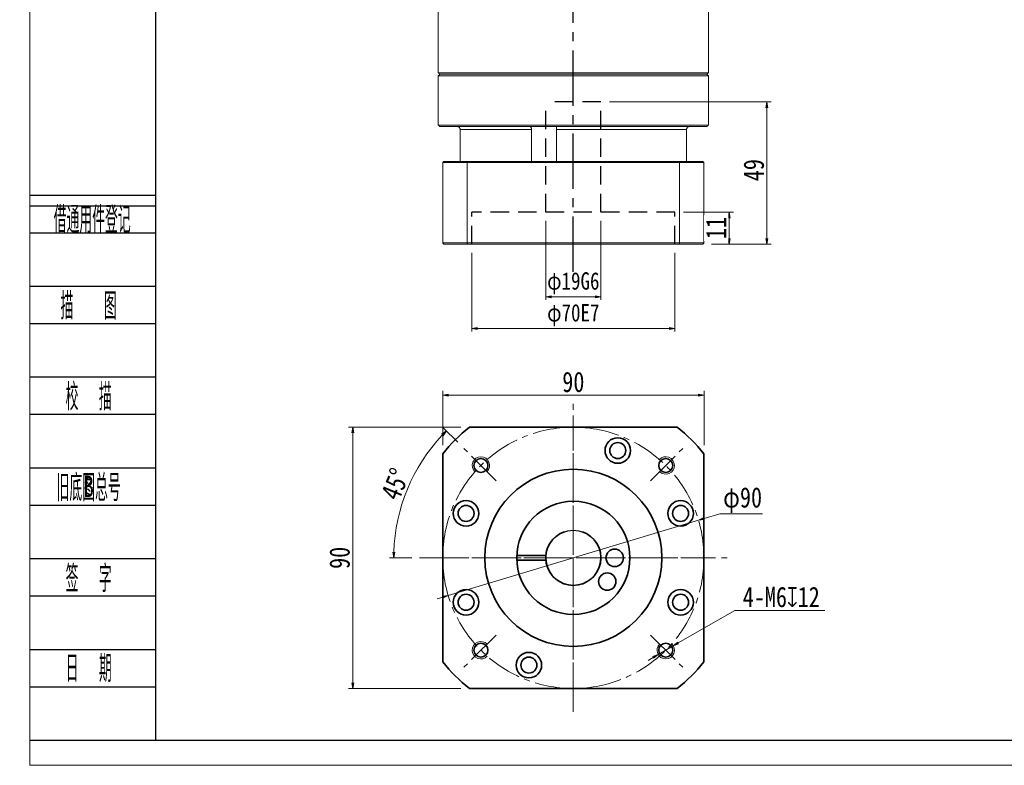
# Model space of a CAD drawing. Header units: millimetres. Extents: x -25 to 724, y -16 to 498.
# Tile 1 of 6: x -25 to 315, y -16 to 241. Entities that reach past the tile are written whole.
import ezdxf
from ezdxf.enums import TextEntityAlignment as Align

# ---------------------------------------------------------------- set-up
doc = ezdxf.new("R2010")
doc.units = ezdxf.units.MM
for name, pattern in [('CENTER2', [28.575, 19.05, -3.175, 3.175, -3.175]), ('DASHED2', [9.525, 6.35, -3.175]), ('点画线', [18, 12, -2, 2, -2])]:
    doc.linetypes.add(name, pattern=pattern)
for name, color, linetype in [('2细线层', 4, 'Continuous'), ('3中心线层', 1, 'CENTER2'), ('4虚线层', 6, 'DASHED2'), ('6文字层', 3, 'Continuous')]:
    doc.layers.add(name, color=color, linetype=linetype)
for name, color, linetype, lineweight in [('CDRAFT0', 7, 'Continuous', 35), ('EB0', 7, 'Continuous', 35), ('中心线层', 1, '点画线', 18), ('图框_外框线', 7, 'Continuous', 18), ('尺寸线层', 3, 'Continuous', 18), ('粗实线层_1', 7, 'Continuous', 35), ('细实线', 211, 'Continuous', 18)]:
    doc.layers.add(name, color=color, linetype=linetype, lineweight=lineweight)
doc.styles.add('PC_TEXTSTYLE', font='ISOCP.SHX', dxfattribs={"width": 0.707, "bigfont": 'GBCBIG.SHX'})
doc.styles.get("Standard").update_dxf_attribs({"font": 'SimSun.ttf'})
doc.styles.add('宋体', font='SimSun.ttf', dxfattribs={"width": 0.8})
doc.dimstyles.new('A水平标注$0', dxfattribs={"dimtxt": 3.5, "dimasz": 2, "dimexe": 1.5, "dimexo": 3, "dimgap": 1.1, "dimtad": 1, "dimtoh": 1, "dimdec": 4, "dimdsep": 46, "dimtxsty": '宋体', "dimblk": 'OPEN', "dimcen": 3, "dimclrd": 3, "dimclre": 3, "dimclrt": 6, "dimadec": 0, "dimazin": 0, "dimtm": 1e-09, "dimtfac": 1, "dimtdec": 4, "dimtix": 1, "dimtmove": 0, "dimatfit": 3, "dimldrblk": 'OPEN', "dimfxl": 0, "dimlwd": 13, "dimlwe": 13, "dimarcsym": 0})
doc.dimstyles.new('D直径标注φ25', dxfattribs={"dimtxt": 3.5, "dimasz": 2, "dimexe": 1, "dimexo": 3, "dimtad": 1, "dimtoh": 1, "dimdec": 1, "dimdsep": 46, "dimtxsty": '宋体', "dimblk": 'OPEN', "dimcen": 3, "dimclrd": 3, "dimclre": 3, "dimclrt": 130, "dimadec": 0, "dimazin": 0, "dimtm": 1e-09, "dimtfac": 1, "dimtdec": 1, "dimtmove": 0, "dimatfit": 0, "dimldrblk": 'OPEN', "dimfxl": 0, "dimlwd": 13, "dimlwe": 13, "dimarcsym": 0})
doc.dimstyles.new('螺孔(M8-7H)', dxfattribs={"dimtxt": 3.5, "dimasz": 2, "dimexe": 1.25, "dimexo": 3, "dimtad": 1, "dimtoh": 1, "dimdec": 4, "dimdsep": 46, "dimtxsty": '宋体', "dimblk": 'OPEN', "dimcen": 3, "dimclrd": 3, "dimclre": 3, "dimclrt": 2, "dimadec": 0, "dimazin": 0, "dimtm": 1e-09, "dimtfac": 1, "dimtdec": 4, "dimtmove": 0, "dimatfit": 3, "dimldrblk": 'OPEN', "dimfxl": 0, "dimlwd": 9, "dimlwe": 9, "dimarcsym": 0})

# ---------------------------------------------------------------- blocks, each defined once
blk = doc.blocks.new('_Open')
at = {"color": 0, "linetype": 'ByBlock', "lineweight": -2}
for p, q in [((-1, 0.17), (0, 0)), ((-1, -0.17), (0, 0)), ((0, 0), (-1, 0))]:
    blk.add_line(p, q, dxfattribs=at)
blk = doc.blocks.new('*D30')
at = {"layer": 'Defpoints', "color": 0, "transparency": 16777216}
for p in [(130.35, 100.75), (90.18, 10.75), (130.35, 10.75)]:
    blk.add_point(p, dxfattribs=at)
at = {"layer": '尺寸线层', "color": 3, "lineweight": 13, "transparency": 16777216}
for p, q in [((127.35, 100.75), (88.68, 100.75)), ((90.18, 98.75), (90.18, 12.75)), ((127.35, 10.75), (88.68, 10.75))]:
    blk.add_line(p, q, dxfattribs=at)
at = {"layer": '尺寸线层', "color": 3, "lineweight": 13, "transparency": 16777216, "xscale": 2, "yscale": 2, "zscale": 2}
for p, rotation in [((90.18, 100.75), 90), ((90.18, 10.75), 270)]:
    blk.add_blockref('_Open', p, dxfattribs=dict(at, rotation=rotation))
at = {"layer": '尺寸线层', "color": 6, "transparency": 16777216, "insert": (85.68, 55.75), "char_height": 7, "attachment_point": 5, "rotation": 90, "style": '宋体', "bg_fill": 3, "box_fill_scale": 1.1, "bg_fill_color": 256, "bg_fill_true_color": 13158600, "bg_fill_transparency": 0}
blk.add_mtext('90', dxfattribs=at)
blk = doc.blocks.new('*D7')
at = {"layer": 'Defpoints', "color": 0, "transparency": 16777216}
for p in [(128.45, 93.45), (112.58, 86.68), (139.57, 82.33), (113.51, 55.75), (217.97, 55.75)]:
    blk.add_point(p, dxfattribs=at)
at = {"layer": '尺寸线层', "color": 3, "lineweight": 13, "transparency": 16777216}
for p, q in [((126.33, 95.57), (121.35, 100.55)), ((110.51, 55.75), (102.79, 55.75))]:
    blk.add_line(p, q, dxfattribs=at)
blk.add_arc((166.15, 55.75), 61.86, 136.8526, 178.1474, dxfattribs=at)
at = {"layer": '尺寸线层', "color": 3, "lineweight": 13, "transparency": 16777216, "xscale": 2, "yscale": 2, "zscale": 2}
for p, rotation in [((122.41, 99.49), 45.92632355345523), ((104.29, 55.75), 269.0736764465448)]:
    blk.add_blockref('_Open', p, dxfattribs=dict(at, rotation=rotation))
at = {"layer": '尺寸线层', "color": 6, "transparency": 16777216, "insert": (104.84, 81.15), "char_height": 7, "attachment_point": 5, "rotation": 67.5, "style": '宋体', "bg_fill": 3, "box_fill_scale": 1.1, "bg_fill_color": 256, "bg_fill_true_color": 13158600, "bg_fill_transparency": 0}
blk.add_mtext('45°', dxfattribs=at)
blk = doc.blocks.new('*D8')
at = {"layer": 'Defpoints', "color": 0, "transparency": 16777216}
for p in [(209.23, 68.74), (123.06, 42.77)]:
    blk.add_point(p, dxfattribs=at)
at = {"layer": '尺寸线层', "color": 3, "lineweight": 13, "transparency": 16777216}
for p, q in [((123.06, 42.77), (209.23, 68.74)), ((211.15, 69.32), (216.6, 70.96)), ((216.6, 70.96), (231.27, 70.96)), ((121.15, 42.19), (119.23, 41.61))]:
    blk.add_line(p, q, dxfattribs=at)
at = {"layer": '尺寸线层', "color": 3, "lineweight": 13, "transparency": 16777216, "xscale": 2, "yscale": 2, "zscale": 2}
for p, rotation in [((209.23, 68.74), 196.7746328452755), ((123.06, 42.77), 16.77463284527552)]:
    blk.add_blockref('_Open', p, dxfattribs=dict(at, rotation=rotation))
at = {"layer": '尺寸线层', "color": 130, "transparency": 16777216, "insert": (224.44, 75.62), "char_height": 7, "attachment_point": 5, "style": '宋体'}
blk.add_mtext('φ90', dxfattribs=at)
blk = doc.blocks.new('*D31')
at = {"layer": 'Defpoints', "color": 0, "transparency": 16777216}
for p in [(211.15, 111.8), (121.15, 91.55), (211.15, 91.55)]:
    blk.add_point(p, dxfattribs=at)
at = {"layer": '尺寸线层', "color": 3, "lineweight": 13, "transparency": 16777216}
for p, q in [((121.15, 94.55), (121.15, 113.3)), ((211.15, 94.55), (211.15, 113.3)), ((123.15, 111.8), (209.15, 111.8))]:
    blk.add_line(p, q, dxfattribs=at)
at = {"layer": '尺寸线层', "color": 3, "lineweight": 13, "transparency": 16777216, "xscale": 2, "yscale": 2, "zscale": 2, "rotation": 180}
blk.add_blockref('_Open', (121.15, 111.8), dxfattribs=at)
at = {"layer": '尺寸线层', "color": 3, "lineweight": 13, "transparency": 16777216, "xscale": 2, "yscale": 2, "zscale": 2}
blk.add_blockref('_Open', (211.15, 111.8), dxfattribs=at)
at = {"layer": '尺寸线层', "color": 6, "transparency": 16777216, "insert": (166.15, 116.3), "char_height": 7, "attachment_point": 5, "style": '宋体', "bg_fill": 3, "box_fill_scale": 1.1, "bg_fill_color": 256, "bg_fill_true_color": 13158600, "bg_fill_transparency": 0}
blk.add_mtext('90', dxfattribs=at)
blk = doc.blocks.new('*D35')
at = {"color": 3, "lineweight": 9, "transparency": 16777216}
for p, q in [((221.79, 37.65), (202.3, 26.43)), ((252.74, 37.65), (221.79, 37.65)), ((195.37, 22.44), (200.57, 25.43)), ((193.63, 21.44), (191.9, 20.44))]:
    blk.add_line(p, q, dxfattribs=at)
at = {"layer": 'Defpoints', "color": 0, "transparency": 16777216}
for p in [(200.57, 25.43), (195.37, 22.44)]:
    blk.add_point(p, dxfattribs=at)
at = {"color": 3, "lineweight": 9, "transparency": 16777216, "xscale": 2, "yscale": 2, "zscale": 2}
for p, rotation in [((200.57, 25.43), 209.9421885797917), ((195.37, 22.44), 29.94218857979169)]:
    blk.add_blockref('_Open', p, dxfattribs=dict(at, rotation=rotation))
at = {"color": 2, "transparency": 16777216, "insert": (237.76, 42.23), "char_height": 7, "attachment_point": 5, "style": '宋体'}
blk.add_mtext('4-M6{\\famgdt|b0|i0|c0|p0;x}{12}', dxfattribs=at)
blk = doc.blocks.new('*D36')
at = {"layer": 'Defpoints', "color": 0, "transparency": 16777216}
for p in [(131.14, 163.79), (201.14, 163.79), (131.14, 134.72)]:
    blk.add_point(p, dxfattribs=at)
at = {"layer": '尺寸线层', "color": 3, "lineweight": 13, "transparency": 16777216}
for p, q in [((131.14, 160.79), (131.14, 133.72)), ((201.14, 160.79), (201.14, 133.72)), ((199.14, 134.72), (133.14, 134.72))]:
    blk.add_line(p, q, dxfattribs=at)
at = {"layer": '尺寸线层', "color": 3, "lineweight": 13, "transparency": 16777216, "xscale": 2, "yscale": 2, "zscale": 2, "rotation": 180}
blk.add_blockref('_Open', (131.14, 134.72), dxfattribs=at)
at = {"layer": '尺寸线层', "color": 3, "lineweight": 13, "transparency": 16777216, "xscale": 2, "yscale": 2, "zscale": 2}
blk.add_blockref('_Open', (201.14, 134.72), dxfattribs=at)
at = {"layer": '尺寸线层', "color": 130, "transparency": 16777216, "insert": (166.14, 139.35), "char_height": 6, "attachment_point": 5, "style": '宋体'}
blk.add_mtext('φ70E7', dxfattribs=at)
blk = doc.blocks.new('*D37')
at = {"color": 3, "lineweight": 13, "transparency": 16777216}
for p, q in [((156.64, 171.79), (156.64, 144.66)), ((175.64, 171.79), (175.64, 144.66)), ((173.64, 145.66), (158.64, 145.66))]:
    blk.add_line(p, q, dxfattribs=at)
at = {"layer": 'Defpoints', "color": 0, "transparency": 16777216}
for p in [(156.64, 174.79), (175.64, 174.79), (156.64, 145.66)]:
    blk.add_point(p, dxfattribs=at)
at = {"color": 3, "lineweight": 13, "transparency": 16777216, "xscale": 2, "yscale": 2, "zscale": 2, "rotation": 180}
blk.add_blockref('_Open', (156.64, 145.66), dxfattribs=at)
at = {"color": 3, "lineweight": 13, "transparency": 16777216, "xscale": 2, "yscale": 2, "zscale": 2}
blk.add_blockref('_Open', (175.64, 145.66), dxfattribs=at)
at = {"color": 130, "transparency": 16777216, "insert": (166.14, 150.3), "char_height": 6, "attachment_point": 5, "style": '宋体'}
blk.add_mtext('φ19G6', dxfattribs=at)
blk = doc.blocks.new('*D38')
at = {"layer": 'Defpoints', "color": 0, "transparency": 16777216}
for p in [(201.14, 174.79), (219.8, 163.79)]:
    blk.add_point(p, dxfattribs=at)
at = {"layer": '尺寸线层', "color": 3, "lineweight": 13, "transparency": 16777216}
for p, q in [((204.14, 174.79), (221.3, 174.79)), ((219.8, 172.79), (219.8, 165.79)), ((213.75, 163.79), (221.3, 163.79))]:
    blk.add_line(p, q, dxfattribs=at)
at = {"layer": '尺寸线层', "color": 3, "lineweight": 13, "transparency": 16777216, "xscale": 2, "yscale": 2, "zscale": 2}
for p, rotation in [((219.8, 174.79), 90), ((219.8, 163.79), 270)]:
    blk.add_blockref('_Open', p, dxfattribs=dict(at, rotation=rotation))
at = {"layer": '尺寸线层', "color": 6, "transparency": 16777216, "insert": (215.3, 169.35), "char_height": 7, "attachment_point": 5, "rotation": 90, "style": '宋体', "bg_fill": 3, "box_fill_scale": 1.1, "bg_fill_color": 256, "bg_fill_true_color": 13158600, "bg_fill_transparency": 0}
blk.add_mtext('11', dxfattribs=at)
at = {"layer": 'Defpoints', "color": 0, "transparency": 16777216}
blk.add_point((210.75, 163.79), dxfattribs=at)
blk = doc.blocks.new('*D39')
at = {"layer": 'Defpoints', "color": 0, "transparency": 16777216}
for p in [(175.64, 212.79), (210.75, 163.79), (232.82, 163.79)]:
    blk.add_point(p, dxfattribs=at)
at = {"layer": '尺寸线层', "color": 3, "lineweight": 13, "transparency": 16777216}
for p, q in [((178.64, 212.79), (234.32, 212.79)), ((232.82, 210.79), (232.82, 165.79)), ((213.75, 163.79), (234.32, 163.79))]:
    blk.add_line(p, q, dxfattribs=at)
at = {"layer": '尺寸线层', "color": 3, "lineweight": 13, "transparency": 16777216, "xscale": 2, "yscale": 2, "zscale": 2}
for p, rotation in [((232.82, 212.79), 90), ((232.82, 163.79), 270)]:
    blk.add_blockref('_Open', p, dxfattribs=dict(at, rotation=rotation))
at = {"layer": '尺寸线层', "color": 6, "transparency": 16777216, "insert": (228.32, 189.27), "char_height": 7, "attachment_point": 5, "rotation": 90, "style": '宋体', "bg_fill": 3, "box_fill_scale": 1.1, "bg_fill_color": 256, "bg_fill_true_color": 13158600, "bg_fill_transparency": 0}
blk.add_mtext('49', dxfattribs=at)

msp = doc.modelspace()

# ---------------------------------------------------------------- linework, layer by layer
at = {"color": 7, "linetype": 'Continuous', "lineweight": 15}
for p, q in [((119.64633, 222.78841), (212.64633, 222.78841)), ((166.14633, 221.78841), (119.64633, 221.78841)), ((212.14633, 222.28841), (120.14633, 222.28841)), ((120.14633, 222.28841), (166.14633, 222.28841)), ((166.14633, 222.28841), (212.14633, 222.28841)), ((212.64633, 221.78841), (166.14633, 221.78841)), ((119.64633, 204.78841), (212.64633, 204.78841)), ((212.14633, 204.28841), (120.14633, 204.28841)), ((151.78648, 203.28841), (127.14556, 203.28841)), ((127.14556, 203.28841), (127.14556, 192.28841)), ((151.78648, 192.28841), (151.78648, 203.28841)), ((160.31789, 203.28841), (160.31789, 192.28841)), ((205.14709, 203.28841), (160.31789, 203.28841)), ((205.14709, 192.28841), (205.14709, 203.28841)), ((129.55398, 191.88841), (121.14633, 191.88841)), ((121.14633, 191.88841), (121.14633, 164.18841)), ((121.54633, 192.28841), (129.69636, 192.28841)), ((202.73868, 191.88841), (129.55398, 191.88841)), ((129.55398, 191.88841), (129.55398, 164.18841)), ((129.69636, 192.28841), (202.59629, 192.28841)), ((202.59629, 192.28841), (210.74633, 192.28841)), ((202.73868, 191.88841), (202.73868, 164.18841)), ((211.14633, 191.88841), (202.73868, 191.88841)), ((211.14633, 191.88841), (211.14633, 164.18841)), ((121.14633, 164.18841), (129.55398, 164.18841)), ((129.69636, 163.78841), (121.54633, 163.78841)), ((129.55398, 164.18841), (202.73868, 164.18841)), ((202.59629, 163.78841), (129.69636, 163.78841)), ((210.74633, 163.78841), (202.59629, 163.78841)), ((202.73868, 164.18841), (211.14633, 164.18841))]:
    msp.add_line(p, q, dxfattribs=at)
msp.add_circle((166.14633, 55.75324), 9.5)
for points in [[(119.64633, 258.78841), (119.64633, 222.78841)], [(212.64633, 222.78841), (212.64633, 258.78841)], [(119.64633, 222.78841), (120.14633, 222.28841)], [(120.14633, 222.28841), (119.64633, 221.78841)], [(119.64633, 221.78841), (119.64633, 204.78841)], [(212.14633, 222.28841), (212.64633, 222.78841)], [(212.64633, 221.78841), (212.14633, 222.28841)], [(212.64633, 204.78841), (212.64633, 221.78841)], [(119.64633, 204.78841), (120.14633, 204.28841)], [(212.14633, 204.28841), (212.64633, 204.78841)], [(121.54633, 192.28841), (121.14633, 191.88841)], [(129.55398, 191.88841), (129.69636, 192.28841)], [(202.73868, 191.88841), (202.59629, 192.28841)], [(211.14633, 191.88841), (210.74633, 192.28841)], [(121.54633, 163.78841), (121.14633, 164.18841)], [(129.69636, 163.78841), (129.55398, 164.18841)], [(202.59629, 163.78841), (202.73868, 164.18841)], [(211.14633, 164.18841), (210.74633, 163.78841)]]:
    msp.add_open_spline(points, degree=1, dxfattribs=at)
for points, knots in [([(126.1701, 204.28841), (126.187, 204.28814), (126.31231, 204.28606), (126.54454, 204.23273), (126.8252, 204.05748), (127.0341, 203.79407), (127.13365, 203.52022), (127.14253, 203.34741), (127.14556, 203.28841)], [0, 0, 0, 0, 0.05070556, 0.376081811, 0.704498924, 1.040598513, 1.377079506, 1.551483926, 1.551483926, 1.551483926, 1.551483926]), ([(151.78648, 203.28841), (151.77985, 203.3985), (151.7666, 203.61864), (151.66726, 203.91353), (151.53082, 204.14146), (151.38916, 204.2692), (151.30664, 204.28283), (151.27286, 204.28841)], [0, 0, 0, 0, 0.251379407, 0.502707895, 0.759337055, 1.021150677, 1.202572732, 1.202572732, 1.202572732, 1.202572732]), ([(160.34792, 204.16489), (160.34839, 204.15742), (160.35136, 204.11033), (160.33871, 203.92715), (160.32255, 203.63414), (160.31944, 203.40367), (160.31789, 203.28841)], [0, 0, 0, 0, 0.0513915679, 0.3237471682, 0.6004135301, 0.8771995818, 0.8771995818, 0.8771995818, 0.8771995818]), ([(205.14709, 203.28841), (205.15733, 203.3985), (205.17779, 203.61864), (205.33737, 203.91353), (205.57659, 204.14146), (205.85407, 204.2692), (206.04458, 204.28283), (206.12256, 204.28841)], [0, 0, 0, 0, 0.324175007, 0.648284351, 0.979229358, 1.316860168, 1.550819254, 1.550819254, 1.550819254, 1.550819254])]:
    msp.add_open_spline(points, degree=3, knots=knots, dxfattribs=at)
at = {"layer": '2细线层'}
for p, q in [((-20.85458, 180.6183), (22.22043, 180.6183)), ((-20.85458, 176.9385), (22.22043, 176.9385)), ((-20.85458, 167.739), (22.22043, 167.739)), ((-20.85458, 149.34), (22.22043, 149.34)), ((-20.85458, 136.4607), (22.22043, 136.4607)), ((-20.85458, 118.06171), (22.22043, 118.06171)), ((-20.85458, 105.18241), (22.22043, 105.18241)), ((-20.85458, 86.78341), (22.22043, 86.78341)), ((-20.85458, 73.90411), (22.22043, 73.90411)), ((-20.85458, 55.50511), (22.22043, 55.50511)), ((-20.85458, 42.62582), (22.22043, 42.62582)), ((-20.85458, 24.22682), (22.22043, 24.22682)), ((-20.85458, 11.34752), (22.22043, 11.34752)), ((-20.85458, -7.05148), (22.22043, -7.05148))]:
    msp.add_line(p, q, dxfattribs=at)
at = {"layer": '3中心线层'}
msp.add_line((166.14283, 154.27452), (166.14541, 306.78841), dxfattribs=at)
at = {"layer": '4虚线层'}
for p, q in [((156.6432, 174.78841), (156.64388, 212.78841)), ((175.64388, 212.78841), (156.64388, 212.78841)), ((175.6432, 174.78841), (175.64388, 212.78841)), ((131.143, 163.78841), (131.1432, 174.78841)), ((201.1432, 174.78841), (131.1432, 174.78841)), ((201.143, 163.78841), (201.1432, 174.78841))]:
    msp.add_line(p, q, dxfattribs=at)
at = {"layer": 'CDRAFT0'}
for centre in [(181.45366, 92.70842), (129.19115, 71.06058), (203.10151, 71.06058), (129.19115, 40.44591), (203.10151, 40.44591), (150.83899, 18.79806)]:
    msp.add_circle(centre, 4.4, dxfattribs=at)
for start, end in [(128.4998296, 141.5000496), (38.4998296, 51.5000496), (218.4998296, 231.5000496), (308.4998296, 321.5000496)]:
    msp.add_arc((166.14633, 55.75324), 57.5, start, end, dxfattribs=at)
at = {"layer": 'EB0'}
for p, q in [((146.66075, 56.50324), (156.67598, 56.50324)), ((146.66075, 55.00324), (156.67598, 55.00324))]:
    msp.add_line(p, q, dxfattribs=at)
for centre, radius in [((166.14633, 55.75324), 19.5), ((180.39633, 55.75324), 3), ((177.81924, 47.57978), 3)]:
    msp.add_circle(centre, radius, dxfattribs=at)
msp.add_arc((166.14633, 55.75324), 9.5, 108.4103907, 71.5915198, dxfattribs=at)
at = {"layer": '中心线层'}
for p, q in [((166.14633, 7.75324), (166.14633, 103.75324)), ((166.14633, 7.75324), (166.14633, 103.75324)), ((139.57018, 82.32939), (128.44647, 93.4531)), ((118.14633, 55.75324), (214.14633, 55.75324)), ((118.14633, 55.75324), (214.14633, 55.75324)), ((192.72247, 29.1771), (203.84619, 18.05338))]:
    msp.add_line(p, q, dxfattribs=at)
at = {"layer": '图框_外框线', "color": 3}
msp.add_lwpolyline([(-21.00969, -15.6975), (705.25618, -15.6975), (705.25618, 497.87622), (-21.00969, 497.87622)], close=True, dxfattribs=at)
at = {"layer": '图框_外框线', "color": 3, "lineweight": 25}
msp.add_lwpolyline([(22.22043, -7.05148), (696.61016, -7.05148), (696.61016, 489.2302), (22.22043, 489.2302)], close=True, dxfattribs=at)
at = {"layer": '粗实线层_1'}
for points in [[(130.35193, 100.75324), (201.94088, 100.75324)], [(121.14633, 19.95884), (121.14633, 91.5478)], [(211.14633, 91.54764), (211.14633, 19.95869)], [(201.94073, 10.75324), (130.35178, 10.75324)]]:
    msp.add_lwpolyline(points, dxfattribs=at)
for centre, radius in [((181.45366, 92.70842), 2.75), ((134.32652, 87.57305), 2.4), ((166.14633, 55.75324), 30.5), ((129.19115, 71.06058), 2.75), ((203.10151, 71.06058), 2.75), ((129.19115, 40.44591), 2.75), ((203.10151, 40.44591), 2.75), ((197.96613, 23.93344), 2.4), ((150.83899, 18.79806), 2.75)]:
    msp.add_circle(centre, radius, dxfattribs=at)
at = {"layer": '细实线'}
for centre, start, end in [((134.32652, 87.57305), 315, 226.9102132), ((197.96613, 23.93344), 135, 46.9102132)]:
    msp.add_arc(centre, 3, start, end, dxfattribs=at)

# ---------------------------------------------------------------- texts
at = {"layer": '6文字层', "color": 3, "style": 'PC_TEXTSTYLE'}
for s, width, p in [('借通用件登记', 0.667, (0.44934, 172.58269)), ('描   图', 0.6667, (-0.77832, 142.90035)), ('校  描', 0.667, (-0.77832, 111.62206)), ('旧底图总号', 0.667, (-0.77832, 80.34376)), ('签  字', 0.667, (-0.77832, 49.06547)), ('日  期', 0.667, (-0.76685, 17.9708))]:
    msp.add_text(s, height=9.199499, dxfattribs=dict(at, width=width)).set_placement(p, align=Align.MIDDLE)
at = {"layer": '6文字层', "width": 0.707}
msp.add_text('B', height=7.3596, dxfattribs=at).set_placement((-0.77832, 80.34376), align=Align.MIDDLE)

# ---------------------------------------------------------------- dimensions: what is measured, and where the dimension line sits
dim = msp.add_linear_dim(base=(156.6432, 145.66192), p1=(175.6432, 174.78841), p2=(156.6432, 174.78866), angle=180, text='φ<>G6', dimstyle='D直径标注φ25', override={"dimtxt": 6, "dimgap": 1.5, "dimpost": '<>', "dimtvp": 0.1, "dimtfill": 0})
dim.commit()
dim.dimension.update_dxf_attribs({"geometry": '*D37', "text_midpoint": (166.1432, 145.66192), "dimtype": 160})
dim = msp.add_diameter_dim_2p(p1=(195.36654, 22.43606), p2=(200.56572, 25.43082), text='4-M<>{\\famgdt|b0|i0|c0|p0;x}{12}', dimstyle='螺孔(M8-7H)', override={"dimtxt": 7, "dimgap": 1, "dimtad": 1, "dimtih": 0, "dimtoh": 1, "dimdec": 4, "dimlfac": 1, "dimpost": '<>', "dimcen": 0, "dimse1": 0, "dimse2": 0, "dimsd1": 0, "dimsd2": 0, "dimtix": 0, "dimtofl": 1, "dimatfit": 3, "dimtvp": 0.1, "dimtfill": 0})
dim.commit()
dim.dimension.update_dxf_attribs({"geometry": '*D35', "text_midpoint": (237.76486, 37.65329), "dimtype": 163})
at = {"layer": '尺寸线层'}
dim = msp.add_linear_dim(base=(131.143, 134.71701), p1=(201.143, 163.78841), p2=(131.143, 163.78841), angle=180, text='φ<>E7', dimstyle='D直径标注φ25', override={"dimtxt": 6, "dimgap": 1.5, "dimpost": '<>', "dimtvp": 0.1, "dimtfill": 0}, dxfattribs=at)
dim.commit()
dim.dimension.update_dxf_attribs({"geometry": '*D36', "text_midpoint": (166.143, 139.35109)})

# ---------------------------------------------------------------- next in the draw order: dimensions: what is measured, and where the dimension line sits
for base, p1, p2, angle, override, picture, middle in [((219.80352, 163.78841), (201.1432, 174.78841), (210.74633, 163.78841), 90, {"dimtxt": 7, "dimgap": 1, "dimblk": 'Open', "dimtfill": 1, "dimtfillclr": 256}, '*D38', (219.80352, 169.3494)), ((90.18387, 10.75324), (130.35193, 100.75324), (130.35178, 10.75324), 270, {"dimtxt": 7, "dimgap": 1, "dimdec": 1, "dimpost": '<>', "dimblk": 'Open', "dimtvp": 0.1, "dimtfill": 1, "dimtfillclr": 256}, '*D30', (90.18387, 55.75324))]:
    dim = msp.add_linear_dim(base=base, p1=p1, p2=p2, angle=angle, dimstyle='A水平标注$0', override=override, dxfattribs=at)
    dim.commit()
    dim.dimension.update_dxf_attribs({"geometry": picture, "text_midpoint": middle, "dimtype": 160})

# ---------------------------------------------------------------- next in the draw order: linework, layer by layer
at = {"layer": '中心线层'}
msp.add_line((139.57018, 29.1771), (128.44647, 18.05338), dxfattribs=at)
at = {"layer": '粗实线层_1'}
msp.add_circle((134.32652, 23.93344), 2.4, dxfattribs=at)
at = {"layer": '细实线'}
msp.add_arc((134.32652, 23.93344), 3, 45, 316.9102132, dxfattribs=at)

# ---------------------------------------------------------------- next in the draw order: dimensions: what is measured, and where the dimension line sits
at = {"layer": '尺寸线层'}
dim = msp.add_linear_dim(base=(232.82043, 163.78841), p1=(175.64388, 212.78841), p2=(210.74633, 163.78841), angle=90, dimstyle='A水平标注$0', override={"dimtxt": 7, "dimgap": 1, "dimblk": 'Open', "dimtfill": 1, "dimtfillclr": 256}, dxfattribs=at)
dim.commit()
dim.dimension.update_dxf_attribs({"geometry": '*D39', "text_midpoint": (232.82043, 189.27324), "dimtype": 160})
dim = msp.add_angular_dim_2l(base=(112.57783, 86.68103), line1=((139.57018, 82.32939), (128.44647, 93.4531)), line2=((113.51285, 55.75324), (217.96859, 55.75324)), dimstyle='A水平标注$0', override={"dimtxt": 7, "dimgap": 1, "dimdec": 1, "dimpost": '<>', "dimblk": 'Open', "dimtvp": 0.1, "dimtfill": 1, "dimtfillclr": 256}, dxfattribs=at)
dim.commit()
dim.dimension.update_dxf_attribs({"geometry": '*D7', "text_midpoint": (104.84177, 81.14642)})

# ---------------------------------------------------------------- next in the draw order: linework, layer by layer
at = {"layer": '中心线层'}
for p, q in [((166.14633, 2.75324), (166.14633, 108.75324)), ((192.72247, 82.32939), (203.84619, 93.4531)), ((113.14633, 55.75324), (219.14633, 55.75324))]:
    msp.add_line(p, q, dxfattribs=at)
msp.add_circle((166.14633, 55.75324), 45, dxfattribs=at)
at = {"layer": '粗实线层_1'}
msp.add_circle((197.96613, 87.57305), 2.4, dxfattribs=at)
at = {"layer": '细实线'}
msp.add_arc((197.96613, 87.57305), 3, 225, 136.9102132, dxfattribs=at)

# ---------------------------------------------------------------- next in the draw order: dimensions: what is measured, and where the dimension line sits
at = {"layer": '尺寸线层'}
dim = msp.add_diameter_dim_2p(p1=(123.0612, 42.76589), p2=(209.23146, 68.7406), dimstyle='D直径标注φ25', override={"dimtxt": 7, "dimgap": 1, "dimpost": 'φ<>', "dimtfill": 0}, dxfattribs=at)
dim.commit()
dim.dimension.update_dxf_attribs({"geometry": '*D8', "text_midpoint": (224.43746, 70.96225), "dimtype": 163})

# ---------------------------------------------------------------- next in the draw order: dimensions: what is measured, and where the dimension line sits
dim = msp.add_linear_dim(base=(211.14633, 111.79984), p1=(121.14633, 91.5478), p2=(211.14633, 91.54764), dimstyle='A水平标注$0', override={"dimtxt": 7, "dimgap": 1, "dimdec": 1, "dimpost": '<>', "dimblk": 'Open', "dimtvp": 0.1, "dimtfill": 1, "dimtfillclr": 256}, dxfattribs=at)
dim.commit()
dim.dimension.update_dxf_attribs({"geometry": '*D31', "text_midpoint": (166.14633, 116.29984)})

doc.saveas('drawing.dxf')
